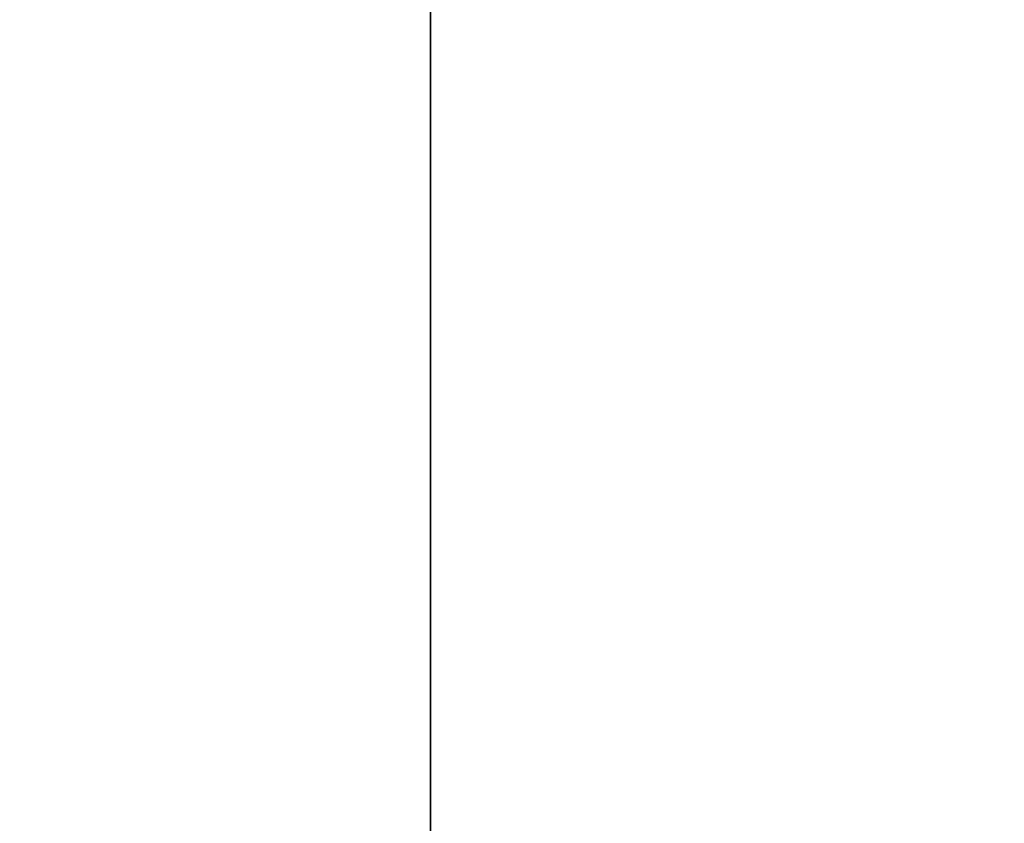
# Model space of a CAD drawing. Header units: millimetres. Extents: x 0 to 160, y 0 to 226.
# Tile 128 of 256: x 67.7068 to 67.7424, y 134.6245 to 134.6536. Entities that reach past the tile are written whole.
import ezdxf

# ---------------------------------------------------------------- set-up
doc = ezdxf.new("R2010")
doc.units = ezdxf.units.MM
doc.header["$LTSCALE"] = 25.4
doc.layers.get('0').update_dxf_attribs({"true_color": 0xff5454})

# ---------------------------------------------------------------- blocks, each defined once
blk = doc.blocks.new('AMALFI-9155-9154.STL')
at = {"color": 250, "true_color": 0x262626}
mesh = blk.add_polyface(dxfattribs=at)
corners = [(-5.456111, 168.441772, 135.194244), (-7.071283, 166.236862, 131.743179), (-3.778445, 167.767075, 131.180466)]
mesh.append_faces([[corners[k] for k in face] for face in [(0, 1, 2)]], dxfattribs={"color": 250})
mesh = blk.add_polyface(dxfattribs=at)
corners = [(-7.071283, 167.617447, 135.497375), (-7.071283, 166.236862, 131.743179), (-5.456111, 168.441772, 135.194244)]
mesh.append_faces([[corners[k] for k in face] for face in [(0, 1, 2)]], dxfattribs={"color": 250})
mesh = blk.add_polyface(dxfattribs=at)
corners = [(-7.00282, 167.681931, 136.006409), (-8.614483, 166.679489, 135.8423), (-7.071283, 167.617447, 135.497375), (-8.537405, 166.749222, 136.349411)]
mesh.append_faces([[corners[k] for k in face] for face in [(0, 1, 2), (1, 0, 3)]], dxfattribs={"vtx0": -1, "color": 250})
mesh = blk.add_polyface(dxfattribs=at)
corners = [(-8.614483, 166.679489, 135.8423), (-7.071283, 166.236862, 131.743179), (-7.071283, 167.617447, 135.497375)]
mesh.append_faces([[corners[k] for k in face] for face in [(0, 1, 2)]], dxfattribs={"color": 250})
mesh = blk.add_polyface(dxfattribs=at)
corners = [(-8.614483, 166.679489, 135.8423), (-10.076654, 164.252838, 132.472794), (-7.071283, 166.236862, 131.743179)]
mesh.append_faces([[corners[k] for k in face] for face in [(0, 1, 2)]], dxfattribs={"color": 250})

msp = doc.modelspace()

# ---------------------------------------------------------------- block references
at = {"color": 0}
msp.add_blockref('AMALFI-9155-9154.STL', (74.792984, -32.042698, -3.123284), dxfattribs=at)

doc.saveas('drawing.dxf')
